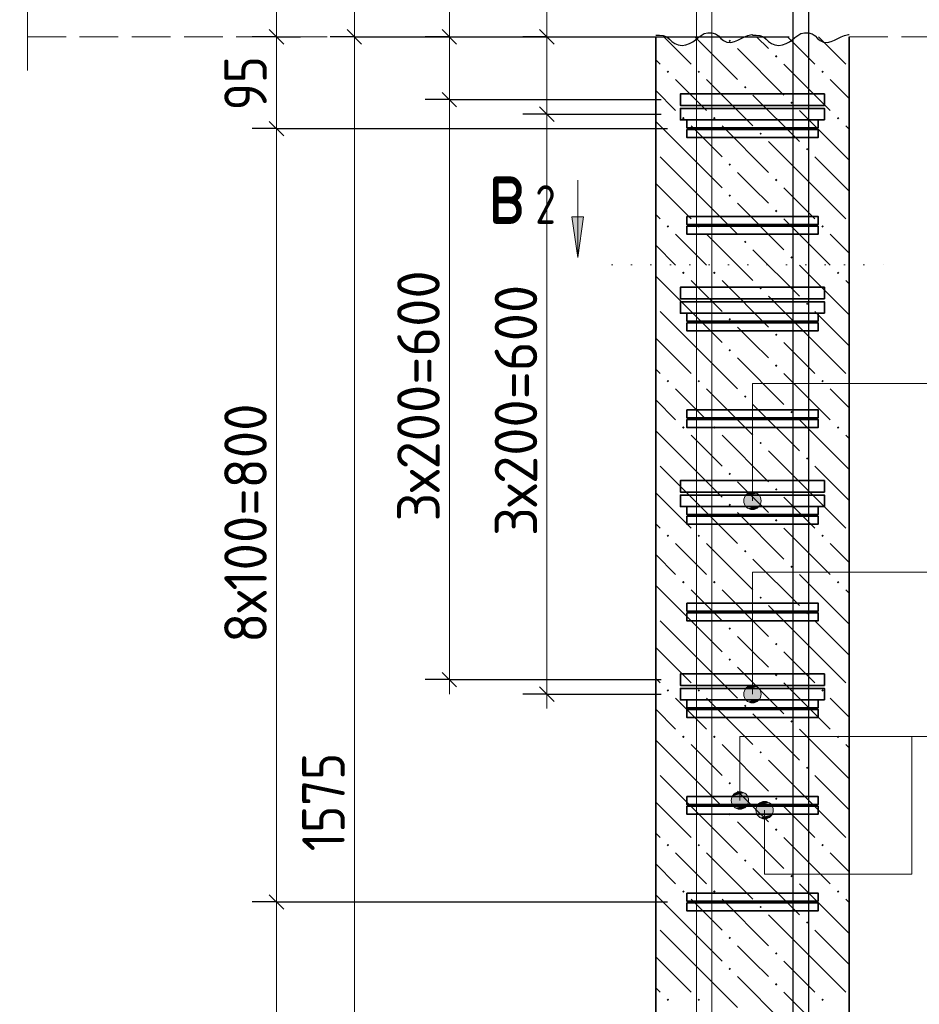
# Model space of a CAD drawing. Header units: millimetres. Extents: x 0 to 42000, y 0 to 29700.
# Tile 6 of 30: x 5201 to 9854, y 19028 to 24120. Entities that reach past the tile are written whole.
import ezdxf

# ---------------------------------------------------------------- set-up
doc = ezdxf.new("R2010")
doc.units = ezdxf.units.MM
doc.linetypes.add('______2', pattern=[270, 200, -70])
doc.linetypes.add('______9', pattern=[100, 0, -100])
for name, color, linetype, lineweight in [('S1 ДОП Продольная арматура', 52, 'Continuous', 25), ('S1 Продольная арматура', 52, 'Continuous', 25), ('S2 ДОП Продольная арматура', 52, 'Continuous', 25), ('Standard', 7, 'Continuous', 25), ('ЖБ Перекрытие верхний уровень', 7, 'Continuous', 18), ('Позиционная метка линия выноска', 7, 'Continuous', 13), ('Примечания', 7, 'Continuous', 13), ('Узлы символ', 7, 'Continuous', 25), ('Хомут', 52, 'Continuous', 25)]:
    doc.layers.add(name, color=color, linetype=linetype, lineweight=lineweight)
doc.layers.add('ЖБ Пилон', color=7, linetype='______2', lineweight=13, true_color=0xa0a0a0)
doc.styles.add('ISOCPEUR', font='txt')

msp = doc.modelspace()

# ---------------------------------------------------------------- hatches: boundary and pattern name
at = {"layer": 'ЖБ Пилон', "linetype": 'Continuous', "lineweight": 18, "transparency": 33554687}
for points in [[(8867.5, 24010.8), (8874, 24017.3), (8880.5, 24010.8), (8874, 24004.3)], [(9107.5, 23930.8), (9114, 23937.3), (9120.5, 23930.8), (9114, 23924.3)], [(8547.5, 23850.8), (8554, 23857.3), (8560.5, 23850.8), (8554, 23844.3)], [(8707.5, 23850.8), (8714, 23857.3), (8720.5, 23850.8), (8714, 23844.3)], [(9347.5, 23850.8), (9354, 23857.3), (9360.5, 23850.8), (9354, 23844.3)], [(8947.5, 23770.8), (8954, 23777.3), (8960.5, 23770.8), (8954, 23764.3)], [(9187.5, 23690.8), (9194, 23697.3), (9200.5, 23690.8), (9194, 23684.3)], [(8627.5, 23610.8), (8634, 23617.3), (8640.5, 23610.8), (8634, 23604.3)], [(8787.5, 23610.8), (8794, 23617.3), (8800.5, 23610.8), (8794, 23604.3)], [(9427.5, 23610.8), (9434, 23617.3), (9440.5, 23610.8), (9434, 23604.3)], [(9027.5, 23530.8), (9034, 23537.3), (9040.5, 23530.8), (9034, 23524.3)], [(9267.5, 23450.8), (9274, 23457.3), (9280.5, 23450.8), (9274, 23444.3)], [(8867.5, 23370.8), (8874, 23377.3), (8880.5, 23370.8), (8874, 23364.3)], [(9107.5, 23290.8), (9114, 23297.3), (9120.5, 23290.8), (9114, 23284.3)], [(8867.5, 23210.8), (8874, 23217.3), (8880.5, 23210.8), (8874, 23204.3)], [(9107.5, 23130.8), (9114, 23137.3), (9120.5, 23130.8), (9114, 23124.3)], [(8547.5, 23050.8), (8554, 23057.3), (8560.5, 23050.8), (8554, 23044.3)], [(8707.5, 23050.8), (8714, 23057.3), (8720.5, 23050.8), (8714, 23044.3)], [(9347.5, 23050.8), (9354, 23057.3), (9360.5, 23050.8), (9354, 23044.3)], [(8947.5, 22970.8), (8954, 22977.3), (8960.5, 22970.8), (8954, 22964.3)], [(9187.5, 22890.8), (9194, 22897.3), (9200.5, 22890.8), (9194, 22884.3)], [(8627.5, 22810.8), (8634, 22817.3), (8640.5, 22810.8), (8634, 22804.3)], [(8787.5, 22810.8), (8794, 22817.3), (8800.5, 22810.8), (8794, 22804.3)], [(9427.5, 22810.8), (9434, 22817.3), (9440.5, 22810.8), (9434, 22804.3)], [(9027.5, 22730.8), (9034, 22737.3), (9040.5, 22730.8), (9034, 22724.3)], [(9267.5, 22650.8), (9274, 22657.3), (9280.5, 22650.8), (9274, 22644.3)], [(8867.5, 22570.8), (8874, 22577.3), (8880.5, 22570.8), (8874, 22564.3)], [(9107.5, 22490.8), (9114, 22497.3), (9120.5, 22490.8), (9114, 22484.3)], [(8867.5, 22410.8), (8874, 22417.3), (8880.5, 22410.8), (8874, 22404.3)], [(9107.5, 22330.8), (9114, 22337.3), (9120.5, 22330.8), (9114, 22324.3)], [(8547.5, 22250.8), (8554, 22257.3), (8560.5, 22250.8), (8554, 22244.3)], [(8707.5, 22250.8), (8714, 22257.3), (8720.5, 22250.8), (8714, 22244.3)], [(9347.5, 22250.8), (9354, 22257.3), (9360.5, 22250.8), (9354, 22244.3)], [(8947.5, 22170.8), (8954, 22177.3), (8960.5, 22170.8), (8954, 22164.3)], [(9187.5, 22090.8), (9194, 22097.3), (9200.5, 22090.8), (9194, 22084.3)], [(8627.5, 22010.8), (8634, 22017.3), (8640.5, 22010.8), (8634, 22004.3)], [(8787.5, 22010.8), (8794, 22017.3), (8800.5, 22010.8), (8794, 22004.3)], [(9427.5, 22010.8), (9434, 22017.3), (9440.5, 22010.8), (9434, 22004.3)], [(9027.5, 21930.8), (9034, 21937.3), (9040.5, 21930.8), (9034, 21924.3)], [(9267.5, 21850.8), (9274, 21857.3), (9280.5, 21850.8), (9274, 21844.3)], [(8867.5, 21770.8), (8874, 21777.3), (8880.5, 21770.8), (8874, 21764.3)], [(9107.5, 21690.8), (9114, 21697.3), (9120.5, 21690.8), (9114, 21684.3)], [(8867.5, 21610.8), (8874, 21617.3), (8880.5, 21610.8), (8874, 21604.3)], [(9107.5, 21530.8), (9114, 21537.3), (9120.5, 21530.8), (9114, 21524.3)], [(8547.5, 21450.8), (8554, 21457.3), (8560.5, 21450.8), (8554, 21444.3)], [(8707.5, 21450.8), (8714, 21457.3), (8720.5, 21450.8), (8714, 21444.3)], [(9347.5, 21450.8), (9354, 21457.3), (9360.5, 21450.8), (9354, 21444.3)], [(8947.5, 21370.8), (8954, 21377.3), (8960.5, 21370.8), (8954, 21364.3)], [(9187.5, 21290.8), (9194, 21297.3), (9200.5, 21290.8), (9194, 21284.3)], [(8627.5, 21210.8), (8634, 21217.3), (8640.5, 21210.8), (8634, 21204.3)], [(8787.5, 21210.8), (8794, 21217.3), (8800.5, 21210.8), (8794, 21204.3)], [(9427.5, 21210.8), (9434, 21217.3), (9440.5, 21210.8), (9434, 21204.3)], [(9027.5, 21130.8), (9034, 21137.3), (9040.5, 21130.8), (9034, 21124.3)], [(9267.5, 21050.8), (9274, 21057.3), (9280.5, 21050.8), (9274, 21044.3)], [(8867.5, 20970.8), (8874, 20977.3), (8880.5, 20970.8), (8874, 20964.3)], [(9107.5, 20890.8), (9114, 20897.3), (9120.5, 20890.8), (9114, 20884.3)], [(8867.5, 20810.8), (8874, 20817.3), (8880.5, 20810.8), (8874, 20804.3)], [(9107.5, 20730.8), (9114, 20737.3), (9120.5, 20730.8), (9114, 20724.3)], [(8547.5, 20650.8), (8554, 20657.3), (8560.5, 20650.8), (8554, 20644.3)], [(8707.5, 20650.8), (8714, 20657.3), (8720.5, 20650.8), (8714, 20644.3)], [(9347.5, 20650.8), (9354, 20657.3), (9360.5, 20650.8), (9354, 20644.3)], [(8947.5, 20570.8), (8954, 20577.3), (8960.5, 20570.8), (8954, 20564.3)], [(9187.5, 20490.8), (9194, 20497.3), (9200.5, 20490.8), (9194, 20484.3)], [(8627.5, 20410.8), (8634, 20417.3), (8640.5, 20410.8), (8634, 20404.3)], [(8787.5, 20410.8), (8794, 20417.3), (8800.5, 20410.8), (8794, 20404.3)], [(9427.5, 20410.8), (9434, 20417.3), (9440.5, 20410.8), (9434, 20404.3)], [(9027.5, 20330.8), (9034, 20337.3), (9040.5, 20330.8), (9034, 20324.3)], [(9267.5, 20250.8), (9274, 20257.3), (9280.5, 20250.8), (9274, 20244.3)], [(8867.5, 20170.8), (8874, 20177.3), (8880.5, 20170.8), (8874, 20164.3)], [(9107.5, 20090.8), (9114, 20097.3), (9120.5, 20090.8), (9114, 20084.3)], [(8867.5, 20010.8), (8874, 20017.3), (8880.5, 20010.8), (8874, 20004.3)], [(9107.5, 19930.8), (9114, 19937.3), (9120.5, 19930.8), (9114, 19924.3)], [(8547.5, 19850.8), (8554, 19857.3), (8560.5, 19850.8), (8554, 19844.3)], [(8707.5, 19850.8), (8714, 19857.3), (8720.5, 19850.8), (8714, 19844.3)], [(9347.5, 19850.8), (9354, 19857.3), (9360.5, 19850.8), (9354, 19844.3)], [(8947.5, 19770.8), (8954, 19777.3), (8960.5, 19770.8), (8954, 19764.3)], [(9187.5, 19690.8), (9194, 19697.3), (9200.5, 19690.8), (9194, 19684.3)], [(8627.5, 19610.8), (8634, 19617.3), (8640.5, 19610.8), (8634, 19604.3)], [(8787.5, 19610.8), (8794, 19617.3), (8800.5, 19610.8), (8794, 19604.3)], [(9427.5, 19610.8), (9434, 19617.3), (9440.5, 19610.8), (9434, 19604.3)], [(9027.5, 19530.8), (9034, 19537.3), (9040.5, 19530.8), (9034, 19524.3)], [(9267.5, 19450.8), (9274, 19457.3), (9280.5, 19450.8), (9274, 19444.3)], [(8867.5, 19370.8), (8874, 19377.3), (8880.5, 19370.8), (8874, 19364.3)], [(9107.5, 19290.8), (9114, 19297.3), (9120.5, 19290.8), (9114, 19284.3)], [(8867.5, 19210.8), (8874, 19217.3), (8880.5, 19210.8), (8874, 19204.3)], [(9107.5, 19130.8), (9114, 19137.3), (9120.5, 19130.8), (9114, 19124.3)], [(8547.5, 19050.8), (8554, 19057.3), (8560.5, 19050.8), (8554, 19044.3)], [(8707.5, 19050.8), (8714, 19057.3), (8720.5, 19050.8), (8714, 19044.3)], [(9347.5, 19050.8), (9354, 19057.3), (9360.5, 19050.8), (9354, 19044.3)]]:
    msp.add_hatch(color=7, dxfattribs=at).paths.add_polyline_path(points, flags=16)
at = {"layer": 'Позиционная метка линия выноска', "linetype": 'Continuous', "lineweight": 13, "transparency": 33554687}
for points in [[(9030, 21654.3), (8952.6, 21654.3), (8946.3, 21631.8)], [(9030, 21654.3), (8946.3, 21631.8), (9036.3, 21631.8)], [(9013.8, 21670.5), (8968.8, 21670.5), (8952.6, 21654.3)], [(9013.8, 21670.5), (8952.6, 21654.3), (9030, 21654.3)], [(8968.8, 21670.5), (9013.8, 21670.5), (8991.3, 21676.8)], [(9036.3, 21631.8), (8946.3, 21631.8), (8952.6, 21609.3)], [(9036.3, 21631.8), (8952.6, 21609.3), (9030, 21609.3)], [(9030, 21609.3), (8952.6, 21609.3), (8968.8, 21593.1)], [(9030, 21609.3), (8968.8, 21593.1), (9013.8, 21593.1)], [(9013.8, 21593.1), (8968.8, 21593.1), (8991.3, 21586.8)], [(8968.8, 20670.5), (9013.8, 20670.5), (8991.3, 20676.8)], [(9030, 20654.3), (8952.6, 20654.3), (8946.3, 20631.8)], [(9030, 20654.3), (8946.3, 20631.8), (9036.3, 20631.8)], [(9036.3, 20631.8), (8946.3, 20631.8), (8952.6, 20609.3)], [(9013.8, 20670.5), (8968.8, 20670.5), (8952.6, 20654.3)], [(9013.8, 20670.5), (8952.6, 20654.3), (9030, 20654.3)], [(9036.3, 20631.8), (8952.6, 20609.3), (9030, 20609.3)], [(9030, 20609.3), (8952.6, 20609.3), (8968.8, 20593.1)], [(9030, 20609.3), (8968.8, 20593.1), (9013.8, 20593.1)], [(9013.8, 20593.1), (8968.8, 20593.1), (8991.3, 20586.8)], [(8948.8, 20120.5), (8903.8, 20120.5), (8887.6, 20104.3)], [(8948.8, 20120.5), (8887.6, 20104.3), (8965, 20104.3)], [(8903.8, 20120.5), (8948.8, 20120.5), (8926.3, 20126.8)], [(8965, 20104.3), (8887.6, 20104.3), (8881.3, 20081.8)], [(8965, 20104.3), (8881.3, 20081.8), (8971.3, 20081.8)], [(8971.3, 20081.8), (8881.3, 20081.8), (8887.6, 20059.3)], [(8971.3, 20081.8), (8887.6, 20059.3), (8965, 20059.3)], [(9015.4, 20054.3), (9092.7, 20054.3), (9076.5, 20070.5)], [(9015.4, 20054.3), (9076.5, 20070.5), (9031.5, 20070.5)], [(9031.5, 20070.5), (9076.5, 20070.5), (9054, 20076.8)], [(8965, 20059.3), (8887.6, 20059.3), (8903.8, 20043.1)], [(8965, 20059.3), (8903.8, 20043.1), (8948.8, 20043.1)], [(8948.8, 20043.1), (8903.8, 20043.1), (8926.3, 20036.8)], [(9009.1, 20031.8), (9099, 20031.8), (9092.7, 20054.3)], [(9009.1, 20031.8), (9092.7, 20054.3), (9015.4, 20054.3)], [(9015.4, 20009.3), (9099, 20031.8), (9009.1, 20031.8)], [(9015.4, 20009.3), (9092.7, 20009.3), (9099, 20031.8)], [(9031.5, 19993.1), (9092.7, 20009.3), (9015.4, 20009.3)], [(9031.5, 19993.1), (9076.5, 19993.1), (9092.7, 20009.3)], [(9076.5, 19993.1), (9031.5, 19993.1), (9054, 19986.8)]]:
    msp.add_hatch(color=7, dxfattribs=at).paths.add_polyline_path(points)
at = {"layer": 'Узлы символ', "linetype": 'Continuous', "lineweight": 13, "transparency": 33554687}
msp.add_hatch(color=7, dxfattribs=at).paths.add_polyline_path([(8117.9, 23101), (8087.9, 22891), (8057.9, 23101)], flags=16)

# ---------------------------------------------------------------- linework, layer by layer
at = {"layer": 'S1 ДОП Продольная арматура', "color": 28, "linetype": 'Continuous', "lineweight": 25, "true_color": 0x50140a, "transparency": 33554687}
msp.add_lwpolyline([(9201.3, 16156.8), (9201.3, 24456.8), (9196.1, 24494.4), (9183.5, 24532.5), (9164, 24567.4), (9140.3, 24595.7), (9111.9, 24619.5), (9077, 24639), (9038.9, 24651.5), (9001.3, 24656.8), (5701.3, 24656.8), (5701.3, 24736.8), (9006.9, 24736.8), (9057.1, 24729.8), (9109.4, 24712.6), (9157.5, 24685.6), (9197.1, 24652.5), (9230.2, 24612.9), (9257.1, 24564.8), (9274.3, 24512.6), (9281.3, 24462.4), (9281.3, 16156.8), (9201.3, 16156.8)], dxfattribs=at)
msp.add_lwpolyline([(9201.3, 16156.8), (9201.3, 24456.8), (9196.1, 24494.4), (9183.5, 24532.5), (9164, 24567.4), (9140.3, 24595.7), (9111.9, 24619.5), (9077, 24639), (9038.9, 24651.5), (9001.3, 24656.8), (5701.3, 24656.8), (5701.3, 24736.8), (9006.9, 24736.8), (9057.1, 24729.8), (9109.4, 24712.6), (9157.5, 24685.6), (9197.1, 24652.5), (9230.2, 24612.9), (9257.1, 24564.8), (9274.3, 24512.6), (9281.3, 24462.4), (9281.3, 16156.8), (9201.3, 16156.8)], dxfattribs=at)
msp.add_lwpolyline([(9201.3, 16156.8), (9201.3, 24456.8), (9196.1, 24494.4), (9183.5, 24532.5), (9164, 24567.4), (9140.3, 24595.7), (9111.9, 24619.5), (9077, 24639), (9038.9, 24651.5), (9001.3, 24656.8), (5701.3, 24656.8), (5701.3, 24736.8), (9006.9, 24736.8), (9057.1, 24729.8), (9109.4, 24712.6), (9157.5, 24685.6), (9197.1, 24652.5), (9230.2, 24612.9), (9257.1, 24564.8), (9274.3, 24512.6), (9281.3, 24462.4), (9281.3, 16156.8), (9201.3, 16156.8)], dxfattribs=at)
msp.add_lwpolyline([(9201.3, 16156.8), (9201.3, 24456.8), (9196.1, 24494.4), (9183.5, 24532.5), (9164, 24567.4), (9140.3, 24595.7), (9111.9, 24619.5), (9077, 24639), (9038.9, 24651.5), (9001.3, 24656.8), (5701.3, 24656.8), (5701.3, 24736.8), (9006.9, 24736.8), (9057.1, 24729.8), (9109.4, 24712.6), (9157.5, 24685.6), (9197.1, 24652.5), (9230.2, 24612.9), (9257.1, 24564.8), (9274.3, 24512.6), (9281.3, 24462.4), (9281.3, 16156.8), (9201.3, 16156.8)], dxfattribs=at)
msp.add_lwpolyline([(9201.3, 16156.8), (9201.3, 24456.8), (9196.1, 24494.4), (9183.5, 24532.5), (9164, 24567.4), (9140.3, 24595.7), (9111.9, 24619.5), (9077, 24639), (9038.9, 24651.5), (9001.3, 24656.8), (5701.3, 24656.8), (5701.3, 24736.8), (9006.9, 24736.8), (9057.1, 24729.8), (9109.4, 24712.6), (9157.5, 24685.6), (9197.1, 24652.5), (9230.2, 24612.9), (9257.1, 24564.8), (9274.3, 24512.6), (9281.3, 24462.4), (9281.3, 16156.8), (9201.3, 16156.8)], dxfattribs=at)
msp.add_lwpolyline([(9201.3, 16156.8), (9201.3, 24456.8), (9196.1, 24494.4), (9183.5, 24532.5), (9164, 24567.4), (9140.3, 24595.7), (9111.9, 24619.5), (9077, 24639), (9038.9, 24651.5), (9001.3, 24656.8), (5701.3, 24656.8), (5701.3, 24736.8), (9006.9, 24736.8), (9057.1, 24729.8), (9109.4, 24712.6), (9157.5, 24685.6), (9197.1, 24652.5), (9230.2, 24612.9), (9257.1, 24564.8), (9274.3, 24512.6), (9281.3, 24462.4), (9281.3, 16156.8), (9201.3, 16156.8)], dxfattribs=at)
msp.add_lwpolyline([(9201.3, 16156.8), (9201.3, 24456.8), (9196.1, 24494.4), (9183.5, 24532.5), (9164, 24567.4), (9140.3, 24595.7), (9111.9, 24619.5), (9077, 24639), (9038.9, 24651.5), (9001.3, 24656.8), (5701.3, 24656.8), (5701.3, 24736.8), (9006.9, 24736.8), (9057.1, 24729.8), (9109.4, 24712.6), (9157.5, 24685.6), (9197.1, 24652.5), (9230.2, 24612.9), (9257.1, 24564.8), (9274.3, 24512.6), (9281.3, 24462.4), (9281.3, 16156.8), (9201.3, 16156.8)], dxfattribs=at)
msp.add_lwpolyline([(9201.3, 16156.8), (9201.3, 24456.8), (9196.1, 24494.4), (9183.5, 24532.5), (9164, 24567.4), (9140.3, 24595.7), (9111.9, 24619.5), (9077, 24639), (9038.9, 24651.5), (9001.3, 24656.8), (5701.3, 24656.8), (5701.3, 24736.8), (9006.9, 24736.8), (9057.1, 24729.8), (9109.4, 24712.6), (9157.5, 24685.6), (9197.1, 24652.5), (9230.2, 24612.9), (9257.1, 24564.8), (9274.3, 24512.6), (9281.3, 24462.4), (9281.3, 16156.8), (9201.3, 16156.8)], dxfattribs=at)
msp.add_lwpolyline([(9201.3, 16156.8), (9201.3, 24456.8), (9196.1, 24494.4), (9183.5, 24532.5), (9164, 24567.4), (9140.3, 24595.7), (9111.9, 24619.5), (9077, 24639), (9038.9, 24651.5), (9001.3, 24656.8), (5701.3, 24656.8), (5701.3, 24736.8), (9006.9, 24736.8), (9057.1, 24729.8), (9109.4, 24712.6), (9157.5, 24685.6), (9197.1, 24652.5), (9230.2, 24612.9), (9257.1, 24564.8), (9274.3, 24512.6), (9281.3, 24462.4), (9281.3, 16156.8), (9201.3, 16156.8)], dxfattribs=at)
msp.add_lwpolyline([(9201.3, 16156.8), (9201.3, 24456.8), (9196.1, 24494.4), (9183.5, 24532.5), (9164, 24567.4), (9140.3, 24595.7), (9111.9, 24619.5), (9077, 24639), (9038.9, 24651.5), (9001.3, 24656.8), (5701.3, 24656.8), (5701.3, 24736.8), (9006.9, 24736.8), (9057.1, 24729.8), (9109.4, 24712.6), (9157.5, 24685.6), (9197.1, 24652.5), (9230.2, 24612.9), (9257.1, 24564.8), (9274.3, 24512.6), (9281.3, 24462.4), (9281.3, 16156.8), (9201.3, 16156.8)], dxfattribs=at)
msp.add_lwpolyline([(9201.3, 16156.8), (9201.3, 24456.8), (9196.1, 24494.4), (9183.5, 24532.5), (9164, 24567.4), (9140.3, 24595.7), (9111.9, 24619.5), (9077, 24639), (9038.9, 24651.5), (9001.3, 24656.8), (5701.3, 24656.8), (5701.3, 24736.8), (9006.9, 24736.8), (9057.1, 24729.8), (9109.4, 24712.6), (9157.5, 24685.6), (9197.1, 24652.5), (9230.2, 24612.9), (9257.1, 24564.8), (9274.3, 24512.6), (9281.3, 24462.4), (9281.3, 16156.8), (9201.3, 16156.8)], dxfattribs=at)
msp.add_lwpolyline([(9201.3, 16156.8), (9201.3, 24456.8), (9196.1, 24494.4), (9183.5, 24532.5), (9164, 24567.4), (9140.3, 24595.7), (9111.9, 24619.5), (9077, 24639), (9038.9, 24651.5), (9001.3, 24656.8), (5701.3, 24656.8), (5701.3, 24736.8), (9006.9, 24736.8), (9057.1, 24729.8), (9109.4, 24712.6), (9157.5, 24685.6), (9197.1, 24652.5), (9230.2, 24612.9), (9257.1, 24564.8), (9274.3, 24512.6), (9281.3, 24462.4), (9281.3, 16156.8), (9201.3, 16156.8)], dxfattribs=at)
at = {"layer": 'S1 Продольная арматура', "color": 7, "linetype": 'Continuous', "lineweight": 18, "transparency": 33554687}
for points in [[(9201.3, 6131.8), (9201.3, 24456.8), (9196.1, 24494.4), (9183.5, 24532.5), (9164, 24567.4), (9140.3, 24595.7), (9111.9, 24619.5), (9077, 24639), (9038.9, 24651.5), (9001.3, 24656.8), (5701.3, 24656.8), (5701.3, 24736.8), (9006.9, 24736.8), (9057.1, 24729.8), (9109.4, 24712.6), (9157.5, 24685.6), (9197.1, 24652.5), (9230.2, 24612.9), (9257.1, 24564.8), (9274.3, 24512.6), (9281.3, 24462.4), (9281.3, 6131.8), (9201.3, 6131.8)], [(9201.3, 6131.8), (9201.3, 24456.8), (9196.1, 24494.4), (9183.5, 24532.5), (9164, 24567.4), (9140.3, 24595.7), (9111.9, 24619.5), (9077, 24639), (9038.9, 24651.5), (9001.3, 24656.8), (5701.3, 24656.8), (5701.3, 24736.8), (9006.9, 24736.8), (9057.1, 24729.8), (9109.4, 24712.6), (9157.5, 24685.6), (9197.1, 24652.5), (9230.2, 24612.9), (9257.1, 24564.8), (9274.3, 24512.6), (9281.3, 24462.4), (9281.3, 6131.8), (9201.3, 6131.8)], [(9201.3, 6131.8), (9201.3, 24456.8), (9196.1, 24494.4), (9183.5, 24532.5), (9164, 24567.4), (9140.3, 24595.7), (9111.9, 24619.5), (9077, 24639), (9038.9, 24651.5), (9001.3, 24656.8), (5701.3, 24656.8), (5701.3, 24736.8), (9006.9, 24736.8), (9057.1, 24729.8), (9109.4, 24712.6), (9157.5, 24685.6), (9197.1, 24652.5), (9230.2, 24612.9), (9257.1, 24564.8), (9274.3, 24512.6), (9281.3, 24462.4), (9281.3, 6131.8), (9201.3, 6131.8)], [(9201.3, 6131.8), (9201.3, 24456.8), (9196.1, 24494.4), (9183.5, 24532.5), (9164, 24567.4), (9140.3, 24595.7), (9111.9, 24619.5), (9077, 24639), (9038.9, 24651.5), (9001.3, 24656.8), (5701.3, 24656.8), (5701.3, 24736.8), (9006.9, 24736.8), (9057.1, 24729.8), (9109.4, 24712.6), (9157.5, 24685.6), (9197.1, 24652.5), (9230.2, 24612.9), (9257.1, 24564.8), (9274.3, 24512.6), (9281.3, 24462.4), (9281.3, 6131.8), (9201.3, 6131.8)], [(9201.3, 6131.8), (9201.3, 24456.8), (9196.1, 24494.4), (9183.5, 24532.5), (9164, 24567.4), (9140.3, 24595.7), (9111.9, 24619.5), (9077, 24639), (9038.9, 24651.5), (9001.3, 24656.8), (5701.3, 24656.8), (5701.3, 24736.8), (9006.9, 24736.8), (9057.1, 24729.8), (9109.4, 24712.6), (9157.5, 24685.6), (9197.1, 24652.5), (9230.2, 24612.9), (9257.1, 24564.8), (9274.3, 24512.6), (9281.3, 24462.4), (9281.3, 6131.8), (9201.3, 6131.8)], [(9201.3, 6131.8), (9201.3, 24456.8), (9196.1, 24494.4), (9183.5, 24532.5), (9164, 24567.4), (9140.3, 24595.7), (9111.9, 24619.5), (9077, 24639), (9038.9, 24651.5), (9001.3, 24656.8), (5701.3, 24656.8), (5701.3, 24736.8), (9006.9, 24736.8), (9057.1, 24729.8), (9109.4, 24712.6), (9157.5, 24685.6), (9197.1, 24652.5), (9230.2, 24612.9), (9257.1, 24564.8), (9274.3, 24512.6), (9281.3, 24462.4), (9281.3, 6131.8), (9201.3, 6131.8)], [(9201.3, 6131.8), (9201.3, 24456.8), (9196.1, 24494.4), (9183.5, 24532.5), (9164, 24567.4), (9140.3, 24595.7), (9111.9, 24619.5), (9077, 24639), (9038.9, 24651.5), (9001.3, 24656.8), (5701.3, 24656.8), (5701.3, 24736.8), (9006.9, 24736.8), (9057.1, 24729.8), (9109.4, 24712.6), (9157.5, 24685.6), (9197.1, 24652.5), (9230.2, 24612.9), (9257.1, 24564.8), (9274.3, 24512.6), (9281.3, 24462.4), (9281.3, 6131.8), (9201.3, 6131.8)], [(9201.3, 6131.8), (9201.3, 24456.8), (9196.1, 24494.4), (9183.5, 24532.5), (9164, 24567.4), (9140.3, 24595.7), (9111.9, 24619.5), (9077, 24639), (9038.9, 24651.5), (9001.3, 24656.8), (5701.3, 24656.8), (5701.3, 24736.8), (9006.9, 24736.8), (9057.1, 24729.8), (9109.4, 24712.6), (9157.5, 24685.6), (9197.1, 24652.5), (9230.2, 24612.9), (9257.1, 24564.8), (9274.3, 24512.6), (9281.3, 24462.4), (9281.3, 6131.8), (9201.3, 6131.8)], [(8701.3, 6131.8), (8701.3, 24356.8), (8696.1, 24394.4), (8683.5, 24432.5), (8664, 24467.4), (8640.3, 24495.7), (8611.9, 24519.5), (8577, 24539), (8538.9, 24551.5), (8501.3, 24556.8), (5201.3, 24556.8), (5201.3, 24636.8), (8506.9, 24636.8), (8557.1, 24629.8), (8609.4, 24612.6), (8657.5, 24585.6), (8697.1, 24552.5), (8730.2, 24512.9), (8757.1, 24464.8), (8774.3, 24412.6), (8781.3, 24362.4), (8781.3, 6131.8), (8701.3, 6131.8)], [(8701.3, 6131.8), (8701.3, 24356.8), (8696.1, 24394.4), (8683.5, 24432.5), (8664, 24467.4), (8640.3, 24495.7), (8611.9, 24519.5), (8577, 24539), (8538.9, 24551.5), (8501.3, 24556.8), (5201.3, 24556.8), (5201.3, 24636.8), (8506.9, 24636.8), (8557.1, 24629.8), (8609.4, 24612.6), (8657.5, 24585.6), (8697.1, 24552.5), (8730.2, 24512.9), (8757.1, 24464.8), (8774.3, 24412.6), (8781.3, 24362.4), (8781.3, 6131.8), (8701.3, 6131.8)], [(8701.3, 6131.8), (8701.3, 24356.8), (8696.1, 24394.4), (8683.5, 24432.5), (8664, 24467.4), (8640.3, 24495.7), (8611.9, 24519.5), (8577, 24539), (8538.9, 24551.5), (8501.3, 24556.8), (5201.3, 24556.8), (5201.3, 24636.8), (8506.9, 24636.8), (8557.1, 24629.8), (8609.4, 24612.6), (8657.5, 24585.6), (8697.1, 24552.5), (8730.2, 24512.9), (8757.1, 24464.8), (8774.3, 24412.6), (8781.3, 24362.4), (8781.3, 6131.8), (8701.3, 6131.8)], [(8701.3, 6131.8), (8701.3, 24356.8), (8696.1, 24394.4), (8683.5, 24432.5), (8664, 24467.4), (8640.3, 24495.7), (8611.9, 24519.5), (8577, 24539), (8538.9, 24551.5), (8501.3, 24556.8), (5201.3, 24556.8), (5201.3, 24636.8), (8506.9, 24636.8), (8557.1, 24629.8), (8609.4, 24612.6), (8657.5, 24585.6), (8697.1, 24552.5), (8730.2, 24512.9), (8757.1, 24464.8), (8774.3, 24412.6), (8781.3, 24362.4), (8781.3, 6131.8), (8701.3, 6131.8)], [(8701.3, 6131.8), (8701.3, 24356.8), (8696.1, 24394.4), (8683.5, 24432.5), (8664, 24467.4), (8640.3, 24495.7), (8611.9, 24519.5), (8577, 24539), (8538.9, 24551.5), (8501.3, 24556.8), (5201.3, 24556.8), (5201.3, 24636.8), (8506.9, 24636.8), (8557.1, 24629.8), (8609.4, 24612.6), (8657.5, 24585.6), (8697.1, 24552.5), (8730.2, 24512.9), (8757.1, 24464.8), (8774.3, 24412.6), (8781.3, 24362.4), (8781.3, 6131.8), (8701.3, 6131.8)], [(8701.3, 6131.8), (8701.3, 24356.8), (8696.1, 24394.4), (8683.5, 24432.5), (8664, 24467.4), (8640.3, 24495.7), (8611.9, 24519.5), (8577, 24539), (8538.9, 24551.5), (8501.3, 24556.8), (5201.3, 24556.8), (5201.3, 24636.8), (8506.9, 24636.8), (8557.1, 24629.8), (8609.4, 24612.6), (8657.5, 24585.6), (8697.1, 24552.5), (8730.2, 24512.9), (8757.1, 24464.8), (8774.3, 24412.6), (8781.3, 24362.4), (8781.3, 6131.8), (8701.3, 6131.8)], [(8701.3, 6131.8), (8701.3, 24356.8), (8696.1, 24394.4), (8683.5, 24432.5), (8664, 24467.4), (8640.3, 24495.7), (8611.9, 24519.5), (8577, 24539), (8538.9, 24551.5), (8501.3, 24556.8), (5201.3, 24556.8), (5201.3, 24636.8), (8506.9, 24636.8), (8557.1, 24629.8), (8609.4, 24612.6), (8657.5, 24585.6), (8697.1, 24552.5), (8730.2, 24512.9), (8757.1, 24464.8), (8774.3, 24412.6), (8781.3, 24362.4), (8781.3, 6131.8), (8701.3, 6131.8)], [(8701.3, 6131.8), (8701.3, 24356.8), (8696.1, 24394.4), (8683.5, 24432.5), (8664, 24467.4), (8640.3, 24495.7), (8611.9, 24519.5), (8577, 24539), (8538.9, 24551.5), (8501.3, 24556.8), (5201.3, 24556.8), (5201.3, 24636.8), (8506.9, 24636.8), (8557.1, 24629.8), (8609.4, 24612.6), (8657.5, 24585.6), (8697.1, 24552.5), (8730.2, 24512.9), (8757.1, 24464.8), (8774.3, 24412.6), (8781.3, 24362.4), (8781.3, 6131.8), (8701.3, 6131.8)]]:
    msp.add_lwpolyline(points, dxfattribs=at)
at = {"layer": 'S2 ДОП Продольная арматура', "color": 7, "linetype": 'Continuous', "lineweight": 35, "transparency": 33554687}
for points in [[(9363.8, 23676.8), (8618.8, 23676.8), (8618.8, 23736.8), (9363.8, 23736.8), (9363.8, 23676.8)], [(9363.8, 23676.8), (8618.8, 23676.8), (8618.8, 23736.8), (9363.8, 23736.8), (9363.8, 23676.8)], [(9363.8, 23601.8), (8618.8, 23601.8), (8618.8, 23661.8), (9363.8, 23661.8), (9363.8, 23601.8)], [(9363.8, 23601.8), (8618.8, 23601.8), (8618.8, 23661.8), (9363.8, 23661.8), (9363.8, 23601.8)], [(9363.8, 22676.8), (8618.8, 22676.8), (8618.8, 22736.8), (9363.8, 22736.8), (9363.8, 22676.8)], [(9363.8, 22676.8), (8618.8, 22676.8), (8618.8, 22736.8), (9363.8, 22736.8), (9363.8, 22676.8)], [(9363.8, 22601.8), (8618.8, 22601.8), (8618.8, 22661.8), (9363.8, 22661.8), (9363.8, 22601.8)], [(9363.8, 22601.8), (8618.8, 22601.8), (8618.8, 22661.8), (9363.8, 22661.8), (9363.8, 22601.8)], [(9363.8, 21676.8), (8618.8, 21676.8), (8618.8, 21736.8), (9363.8, 21736.8), (9363.8, 21676.8)], [(9363.8, 21676.8), (8618.8, 21676.8), (8618.8, 21736.8), (9363.8, 21736.8), (9363.8, 21676.8)], [(9363.8, 21601.8), (8618.8, 21601.8), (8618.8, 21661.8), (9363.8, 21661.8), (9363.8, 21601.8)], [(9363.8, 21601.8), (8618.8, 21601.8), (8618.8, 21661.8), (9363.8, 21661.8), (9363.8, 21601.8)], [(9363.8, 20676.8), (8618.8, 20676.8), (8618.8, 20736.8), (9363.8, 20736.8), (9363.8, 20676.8)], [(9363.8, 20676.8), (8618.8, 20676.8), (8618.8, 20736.8), (9363.8, 20736.8), (9363.8, 20676.8)], [(9363.8, 20601.8), (8618.8, 20601.8), (8618.8, 20661.8), (9363.8, 20661.8), (9363.8, 20601.8)], [(9363.8, 20601.8), (8618.8, 20601.8), (8618.8, 20661.8), (9363.8, 20661.8), (9363.8, 20601.8)]]:
    msp.add_lwpolyline(points, dxfattribs=at)
at = {"layer": 'Standard', "color": 7, "linetype": 'Continuous', "lineweight": 13, "transparency": 33554687}
for p, q in [((6529.4, 24031.8), (6529.4, 24656.8)), ((6932.3, 24031.8), (6932.3, 24656.8)), ((7423.7, 24031.8), (7423.7, 24106.8)), ((7928, 24031.8), (7928, 24106.8)), ((6529.4, 23556.8), (6529.4, 24031.8)), ((7928, 24031.8), (7928, 23631.8)), ((7423.7, 23706.8), (7423.7, 20706.8)), ((7928, 23631.8), (7928, 20631.8)), ((6529.4, 19556.8), (6529.4, 23556.8)), ((7423.7, 20706.8), (7423.7, 20631.8)), ((7928, 20631.8), (7928, 20556.8)), ((6529.4, 12556.8), (6529.4, 19556.8))]:
    msp.add_line(p, q, dxfattribs=at)
at = {"layer": 'Standard', "color": 7, "linetype": 'Continuous', "lineweight": 25, "transparency": 33554687}
for p, q in [((6566.9, 23994.3), (6491.9, 24069.3)), ((6969.8, 23994.3), (6894.8, 24069.3)), ((7386.2, 24069.3), (7461.2, 23994.3)), ((7890.5, 24069.3), (7965.5, 23994.3)), ((7386.2, 23744.3), (7461.2, 23669.3)), ((7890.5, 23669.3), (7965.5, 23594.3)), ((6566.9, 23519.3), (6491.9, 23594.3)), ((7386.2, 20744.3), (7461.2, 20669.3)), ((7890.5, 20669.3), (7965.5, 20594.3)), ((6566.9, 19519.3), (6491.9, 19594.3))]:
    msp.add_line(p, q, dxfattribs=at)
at = {"layer": 'Standard', "color": 7, "linetype": 'Continuous', "lineweight": -3, "transparency": 33554687}
for p, q in [((6529.4, 24031.8), (6404.4, 24031.8)), ((6529.4, 24031.8), (6654.4, 24031.8)), ((6529.4, 24031.8), (6532.3, 24031.8)), ((6932.3, 24031.8), (6807.3, 24031.8)), ((6932.3, 24031.8), (7057.3, 24031.8)), ((6932.3, 24031.8), (9181.3, 24031.8)), ((7423.7, 24031.8), (7298.7, 24031.8)), ((7423.7, 24031.8), (7548.7, 24031.8)), ((7423.7, 24031.8), (7423.7, 24031.8)), ((7928, 24031.8), (7803, 24031.8)), ((7928, 24031.8), (8053, 24031.8)), ((7928, 24031.8), (7928, 24031.8)), ((7423.7, 23706.8), (7298.7, 23706.8)), ((7423.7, 23706.8), (7548.7, 23706.8)), ((7423.7, 23706.8), (8518.8, 23706.8)), ((7928, 23631.8), (7803, 23631.8)), ((7928, 23631.8), (8053, 23631.8)), ((7928, 23631.8), (8518.8, 23631.8)), ((6529.4, 23556.8), (6404.4, 23556.8)), ((6529.4, 23556.8), (6654.4, 23556.8)), ((6529.4, 23556.8), (8551.3, 23556.8)), ((7423.7, 20706.8), (7298.7, 20706.8)), ((7423.7, 20706.8), (7548.7, 20706.8)), ((7423.7, 20706.8), (8518.8, 20706.8)), ((7928, 20631.8), (7803, 20631.8)), ((7928, 20631.8), (8053, 20631.8)), ((7928, 20631.8), (8518.8, 20631.8)), ((6529.4, 19556.8), (6404.4, 19556.8)), ((6529.4, 19556.8), (6654.4, 19556.8)), ((6529.4, 19556.8), (8551.3, 19556.8))]:
    msp.add_line(p, q, dxfattribs=at)
at = {"layer": 'Standard', "color": 7, "linetype": 'Continuous', "lineweight": 13, "transparency": 33554687}
for points in [[(6932.3, 16156.8), (6932.3, 19732.3), (6932.3, 19732.3), (6932.3, 24031.8)], [(7423.7, 24031.8), (7423.7, 24022.2), (7423.7, 24022.2), (7423.7, 23706.8)]]:
    msp.add_lwpolyline(points, dxfattribs=at)
at = {"layer": 'ЖБ Перекрытие верхний уровень', "color": 7, "linetype": '______2', "lineweight": 18, "transparency": 33554687}
for p, q in [((5241.3, 24031.8), (8491.3, 24031.8)), ((9491.3, 24031.8), (10741.3, 24031.8))]:
    msp.add_line(p, q, dxfattribs=at)
at = {"layer": 'ЖБ Пилон', "color": 7, "linetype": 'Continuous', "lineweight": 35, "transparency": 33554687}
for p, q in [((8491.3, 24031.8), (8491.3, 6131.8)), ((9491.3, 6131.8), (9491.3, 24031.8))]:
    msp.add_line(p, q, dxfattribs=at)
at = {"layer": 'ЖБ Пилон', "color": 9, "linetype": 'Continuous', "lineweight": 18, "true_color": 0xc7c7c7, "transparency": 33554687}
for p, q in [((8533, 24031.8), (8674, 23890.8)), ((8693, 24031.8), (8914, 23810.8)), ((9074, 23970.8), (9013, 24031.8)), ((9173, 24031.8), (9314, 23890.8)), ((9333, 24031.8), (9474, 23890.8)), ((8914, 23970.8), (9154, 23730.8)), ((8491.3, 23913.5), (8514, 23890.8)), ((9154, 23890.8), (9394, 23650.8)), ((8674, 23730.8), (8594, 23810.8)), ((8754, 23810.8), (8994, 23570.8)), ((9474, 23730.8), (9394, 23810.8)), ((8491.3, 23753.5), (8594, 23650.8)), ((8754, 23650.8), (8674, 23730.8)), ((8994, 23730.8), (9234, 23490.8)), ((9491.3, 23713.5), (9474, 23730.8)), ((9474, 23410.8), (9234, 23650.8)), ((8674, 23410.8), (8491.3, 23593.5)), ((8674, 23570.8), (8834, 23410.8)), ((8834, 23570.8), (9074, 23330.8)), ((9474, 23570.8), (9491.3, 23553.5)), ((9314, 23250.8), (9074, 23490.8)), ((8514, 23410.8), (8674, 23250.8)), ((8674, 23410.8), (8834, 23250.8)), ((9314, 23410.8), (9474, 23250.8)), ((9474, 23410.8), (9491.3, 23393.5)), ((8994, 23250.8), (8914, 23330.8)), ((8514, 23250.8), (8491.3, 23273.5)), ((8514, 23250.8), (8674, 23090.8)), ((8674, 23250.8), (8914, 23010.8)), ((9074, 23170.8), (8994, 23250.8)), ((9154, 23250.8), (9314, 23090.8)), ((9314, 23250.8), (9474, 23090.8)), ((9474, 23250.8), (9491.3, 23233.5)), ((8914, 23170.8), (9154, 22930.8)), ((8491.3, 23113.5), (8514, 23090.8)), ((9154, 23090.8), (9394, 22850.8)), ((8674, 22930.8), (8594, 23010.8)), ((8754, 23010.8), (8994, 22770.8)), ((9474, 22930.8), (9394, 23010.8)), ((8491.3, 22953.5), (8594, 22850.8)), ((8754, 22850.8), (8674, 22930.8)), ((8994, 22930.8), (9234, 22690.8)), ((9491.3, 22913.5), (9474, 22930.8)), ((9474, 22610.8), (9234, 22850.8)), ((8674, 22610.8), (8491.3, 22793.5)), ((8674, 22770.8), (8834, 22610.8)), ((8834, 22770.8), (9074, 22530.8)), ((9474, 22770.8), (9491.3, 22753.5)), ((9314, 22450.8), (9074, 22690.8)), ((8514, 22610.8), (8674, 22450.8)), ((8674, 22610.8), (8834, 22450.8)), ((9314, 22610.8), (9474, 22450.8)), ((9474, 22610.8), (9491.3, 22593.5)), ((8994, 22450.8), (8914, 22530.8)), ((8514, 22450.8), (8491.3, 22473.5)), ((8514, 22450.8), (8674, 22290.8)), ((8674, 22450.8), (8914, 22210.8)), ((9074, 22370.8), (8994, 22450.8)), ((9154, 22450.8), (9314, 22290.8)), ((9314, 22450.8), (9474, 22290.8)), ((9474, 22450.8), (9491.3, 22433.5)), ((8914, 22370.8), (9154, 22130.8)), ((8491.3, 22313.5), (8514, 22290.8)), ((9154, 22290.8), (9394, 22050.8)), ((8674, 22130.8), (8594, 22210.8)), ((8754, 22210.8), (8994, 21970.8)), ((9474, 22130.8), (9394, 22210.8)), ((8491.3, 22153.5), (8594, 22050.8)), ((8754, 22050.8), (8674, 22130.8)), ((8994, 22130.8), (9234, 21890.8)), ((9491.3, 22113.5), (9474, 22130.8)), ((9474, 21810.8), (9234, 22050.8)), ((8674, 21810.8), (8491.3, 21993.5)), ((8674, 21970.8), (8834, 21810.8)), ((8834, 21970.8), (9074, 21730.8)), ((9474, 21970.8), (9491.3, 21953.5)), ((9314, 21650.8), (9074, 21890.8)), ((8514, 21810.8), (8674, 21650.8)), ((8674, 21810.8), (8834, 21650.8)), ((9314, 21810.8), (9474, 21650.8)), ((9474, 21810.8), (9491.3, 21793.5)), ((8994, 21650.8), (8914, 21730.8)), ((8514, 21650.8), (8491.3, 21673.5)), ((8514, 21650.8), (8674, 21490.8)), ((8674, 21650.8), (8914, 21410.8)), ((9074, 21570.8), (8994, 21650.8)), ((9154, 21650.8), (9314, 21490.8)), ((9314, 21650.8), (9474, 21490.8)), ((9474, 21650.8), (9491.3, 21633.5)), ((8914, 21570.8), (9154, 21330.8)), ((8491.3, 21513.5), (8514, 21490.8)), ((9154, 21490.8), (9394, 21250.8)), ((8674, 21330.8), (8594, 21410.8)), ((8754, 21410.8), (8994, 21170.8)), ((9474, 21330.8), (9394, 21410.8)), ((8491.3, 21353.5), (8594, 21250.8)), ((8754, 21250.8), (8674, 21330.8)), ((8994, 21330.8), (9234, 21090.8)), ((9491.3, 21313.5), (9474, 21330.8)), ((9474, 21010.8), (9234, 21250.8)), ((8674, 21010.8), (8491.3, 21193.5)), ((8674, 21170.8), (8834, 21010.8)), ((8834, 21170.8), (9074, 20930.8)), ((9474, 21170.8), (9491.3, 21153.5)), ((9314, 20850.8), (9074, 21090.8)), ((8514, 21010.8), (8674, 20850.8)), ((8674, 21010.8), (8834, 20850.8)), ((9314, 21010.8), (9474, 20850.8)), ((9474, 21010.8), (9491.3, 20993.5)), ((8994, 20850.8), (8914, 20930.8)), ((8514, 20850.8), (8491.3, 20873.5)), ((8514, 20850.8), (8674, 20690.8)), ((8674, 20850.8), (8914, 20610.8)), ((9074, 20770.8), (8994, 20850.8)), ((9154, 20850.8), (9314, 20690.8)), ((9314, 20850.8), (9474, 20690.8)), ((9474, 20850.8), (9491.3, 20833.5)), ((8914, 20770.8), (9154, 20530.8)), ((8491.3, 20713.5), (8514, 20690.8)), ((9154, 20690.8), (9394, 20450.8)), ((8674, 20530.8), (8594, 20610.8)), ((8754, 20610.8), (8994, 20370.8)), ((9474, 20530.8), (9394, 20610.8)), ((8491.3, 20553.5), (8594, 20450.8)), ((8754, 20450.8), (8674, 20530.8)), ((8994, 20530.8), (9234, 20290.8)), ((9491.3, 20513.5), (9474, 20530.8)), ((9474, 20210.8), (9234, 20450.8)), ((8674, 20210.8), (8491.3, 20393.5)), ((8674, 20370.8), (8834, 20210.8)), ((8834, 20370.8), (9074, 20130.8)), ((9474, 20370.8), (9491.3, 20353.5)), ((9314, 20050.8), (9074, 20290.8)), ((8514, 20210.8), (8674, 20050.8)), ((8674, 20210.8), (8834, 20050.8)), ((9314, 20210.8), (9474, 20050.8)), ((9474, 20210.8), (9491.3, 20193.5)), ((8994, 20050.8), (8914, 20130.8)), ((8514, 20050.8), (8491.3, 20073.5)), ((8514, 20050.8), (8674, 19890.8)), ((8674, 20050.8), (8914, 19810.8)), ((9074, 19970.8), (8994, 20050.8)), ((9154, 20050.8), (9314, 19890.8)), ((9314, 20050.8), (9474, 19890.8)), ((9474, 20050.8), (9491.3, 20033.5)), ((8914, 19970.8), (9154, 19730.8)), ((8491.3, 19913.5), (8514, 19890.8)), ((9154, 19890.8), (9394, 19650.8)), ((8674, 19730.8), (8594, 19810.8)), ((8754, 19810.8), (8994, 19570.8)), ((9474, 19730.8), (9394, 19810.8)), ((8491.3, 19753.5), (8594, 19650.8)), ((8754, 19650.8), (8674, 19730.8)), ((8994, 19730.8), (9234, 19490.8)), ((9491.3, 19713.5), (9474, 19730.8)), ((9474, 19410.8), (9234, 19650.8)), ((8674, 19410.8), (8491.3, 19593.5)), ((8674, 19570.8), (8834, 19410.8)), ((8834, 19570.8), (9074, 19330.8)), ((9474, 19570.8), (9491.3, 19553.5)), ((9314, 19250.8), (9074, 19490.8)), ((8514, 19410.8), (8674, 19250.8)), ((8674, 19410.8), (8834, 19250.8)), ((9314, 19410.8), (9474, 19250.8)), ((9474, 19410.8), (9491.3, 19393.5)), ((8994, 19250.8), (8914, 19330.8)), ((8514, 19250.8), (8491.3, 19273.5)), ((8514, 19250.8), (8674, 19090.8)), ((8674, 19250.8), (8914, 19010.8)), ((9074, 19170.8), (8994, 19250.8)), ((9154, 19250.8), (9314, 19090.8)), ((9314, 19250.8), (9474, 19090.8)), ((9474, 19250.8), (9491.3, 19233.5)), ((8914, 19170.8), (9154, 18930.8)), ((8491.3, 19113.5), (8514, 19090.8)), ((9154, 19090.8), (9394, 18850.8))]:
    msp.add_line(p, q, dxfattribs=at)
at = {"layer": 'Позиционная метка линия выноска', "color": 7, "linetype": 'Continuous', "lineweight": 13, "transparency": 33554687}
for p, q in [((8991.3, 21676.8), (8991.3, 21676.8)), ((8946.3, 21631.8), (8946.3, 21631.8)), ((9036.3, 21631.8), (9036.3, 21631.8)), ((8991.3, 21586.8), (8991.3, 21586.8)), ((8991.3, 20676.8), (8991.3, 20676.8)), ((8946.3, 20631.8), (8946.3, 20631.8)), ((9036.3, 20631.8), (9036.3, 20631.8)), ((8991.3, 20586.8), (8991.3, 20586.8)), ((8926.3, 20126.8), (8926.3, 20126.8)), ((8881.3, 20081.8), (8881.3, 20081.8)), ((8971.3, 20081.8), (8971.3, 20081.8)), ((9054, 20076.8), (9054, 20076.8)), ((8926.3, 20036.8), (8926.3, 20036.8)), ((9009.1, 20031.8), (9009.1, 20031.8)), ((9099, 20031.8), (9099, 20031.8)), ((9054, 19986.8), (9054, 19986.8))]:
    msp.add_line(p, q, dxfattribs=at)
for points in [[(12354.3, 22238.5), (8991.3, 22238.5), (8991.3, 21631.8)], [(12354.3, 21263.5), (8991.3, 21263.5), (8991.3, 20631.8)], [(12339.3, 20413.5), (8926.3, 20413.5), (8926.3, 20081.8)], [(9816.4, 20413.5), (9816.4, 19700), (9054, 19700), (9054, 20031.8)]]:
    msp.add_lwpolyline(points, dxfattribs=at)
for centre in [(8991.3, 21631.8), (8991.3, 20631.8), (8926.3, 20081.8), (9054, 20031.8)]:
    msp.add_circle(centre, 45, dxfattribs=at)
at = {"layer": 'Примечания', "color": 7, "linetype": 'Continuous', "lineweight": 13, "transparency": 33554687}
for p, q in [((5241.3, 24491.3), (5241.3, 23856.8)), ((7423.7, 24031.8), (7423.7, 24431.8)), ((7928, 24031.8), (7928, 24431.8)), ((5241.3, 23856.8), (5241.3, 23856.8))]:
    msp.add_line(p, q, dxfattribs=at)
at = {"layer": 'Примечания', "color": 7, "linetype": 'Continuous', "lineweight": 25, "transparency": 33554687}
msp.add_line((9491.3, 24040.5), (9491.3, 24040.5), dxfattribs=at)
for points in [[(8491.3, 24040.5), (8509.8, 24040.8), (8529.8, 24037.9), (8547.8, 24031.3), (8562.3, 24020.4), (8574.8, 24007.4), (8589.3, 23996.5), (8607.8, 23989.9), (8627.3, 23986.1), (8646.8, 23990.4), (8664.8, 23997.5), (8682.3, 24005.5), (8697.3, 24016.2), (8711.3, 24027.7), (8725.3, 24039.1), (8742.3, 24048.1), (8761.3, 24052.9), (8781.3, 24052.2), (8800.8, 24046.9), (8815.3, 24036.2), (8828.3, 24023.7), (8842.3, 24012.3), (8859.3, 24003.8), (8879.3, 24001.9), (8898.8, 24006.7), (8916.3, 24014.3), (8933.3, 24022.8), (8950.8, 24031.1), (8967.8, 24039.1), (8987.3, 24042.9), (8991.3, 24043.3)], [(8991.3, 24040.5), (9009.8, 24040.8), (9029.8, 24037.9), (9047.8, 24031.3), (9062.3, 24020.4), (9074.8, 24007.4), (9089.3, 23996.5), (9107.8, 23989.9), (9127.3, 23986.1), (9146.8, 23990.4), (9164.8, 23997.5), (9182.3, 24005.5), (9197.3, 24016.2), (9211.3, 24027.7), (9225.3, 24039.1), (9242.3, 24048.1), (9261.3, 24052.9), (9281.3, 24052.2), (9300.8, 24046.9), (9315.3, 24036.2), (9328.3, 24023.7), (9342.3, 24012.3), (9359.3, 24003.8), (9379.3, 24001.9), (9398.8, 24006.7), (9416.3, 24014.3), (9433.3, 24022.8), (9450.8, 24031.1), (9467.8, 24039.1), (9487.3, 24042.9), (9491.3, 24043.3)]]:
    msp.add_lwpolyline(points, dxfattribs=at)
at = {"layer": 'Узлы символ', "color": 7, "linetype": 'Continuous', "lineweight": 13, "transparency": 33554687}
for p, q in [((8087.9, 22891), (8087.9, 23291)), ((8087.9, 22891), (8057.9, 23101)), ((8057.9, 23101), (8117.9, 23101)), ((8087.9, 23101), (8087.9, 23116)), ((8117.9, 23101), (8087.9, 22891)), ((8087.9, 22891), (8087.9, 22891)), ((8087.9, 22891), (8087.9, 22891)), ((8087.9, 22891), (8087.9, 22891))]:
    msp.add_line(p, q, dxfattribs=at)
at = {"layer": 'Узлы символ', "color": 7, "linetype": '______9', "lineweight": 13, "transparency": 33554687}
msp.add_line((8266.3, 22852.4), (9716.3, 22852.4), dxfattribs=at)
at = {"layer": 'Хомут', "color": 7, "linetype": 'Continuous', "lineweight": 35, "transparency": 33554687}
for points in [[(8651.3, 23601.8), (9331.3, 23601.8), (9331.3, 23561.8), (8651.3, 23561.8), (8651.3, 23601.8)], [(8651.3, 23601.8), (9331.3, 23601.8), (9331.3, 23561.8), (8651.3, 23561.8), (8651.3, 23601.8)], [(8651.3, 23551.8), (9331.3, 23551.8), (9331.3, 23511.8), (8651.3, 23511.8), (8651.3, 23551.8)], [(8651.3, 23551.8), (9331.3, 23551.8), (9331.3, 23511.8), (8651.3, 23511.8), (8651.3, 23551.8)], [(8651.3, 23101.8), (9331.3, 23101.8), (9331.3, 23061.8), (8651.3, 23061.8), (8651.3, 23101.8)], [(8651.3, 23101.8), (9331.3, 23101.8), (9331.3, 23061.8), (8651.3, 23061.8), (8651.3, 23101.8)], [(8651.3, 23051.8), (9331.3, 23051.8), (9331.3, 23011.8), (8651.3, 23011.8), (8651.3, 23051.8)], [(8651.3, 23051.8), (9331.3, 23051.8), (9331.3, 23011.8), (8651.3, 23011.8), (8651.3, 23051.8)], [(8651.3, 22601.8), (9331.3, 22601.8), (9331.3, 22561.8), (8651.3, 22561.8), (8651.3, 22601.8)], [(8651.3, 22601.8), (9331.3, 22601.8), (9331.3, 22561.8), (8651.3, 22561.8), (8651.3, 22601.8)], [(8651.3, 22551.8), (9331.3, 22551.8), (9331.3, 22511.8), (8651.3, 22511.8), (8651.3, 22551.8)], [(8651.3, 22551.8), (9331.3, 22551.8), (9331.3, 22511.8), (8651.3, 22511.8), (8651.3, 22551.8)], [(8651.3, 22101.8), (9331.3, 22101.8), (9331.3, 22061.8), (8651.3, 22061.8), (8651.3, 22101.8)], [(8651.3, 22101.8), (9331.3, 22101.8), (9331.3, 22061.8), (8651.3, 22061.8), (8651.3, 22101.8)], [(8651.3, 22051.8), (9331.3, 22051.8), (9331.3, 22011.8), (8651.3, 22011.8), (8651.3, 22051.8)], [(8651.3, 22051.8), (9331.3, 22051.8), (9331.3, 22011.8), (8651.3, 22011.8), (8651.3, 22051.8)], [(8651.3, 21601.8), (9331.3, 21601.8), (9331.3, 21561.8), (8651.3, 21561.8), (8651.3, 21601.8)], [(8651.3, 21601.8), (9331.3, 21601.8), (9331.3, 21561.8), (8651.3, 21561.8), (8651.3, 21601.8)], [(8651.3, 21551.8), (9331.3, 21551.8), (9331.3, 21511.8), (8651.3, 21511.8), (8651.3, 21551.8)], [(8651.3, 21551.8), (9331.3, 21551.8), (9331.3, 21511.8), (8651.3, 21511.8), (8651.3, 21551.8)], [(8651.3, 21101.8), (9331.3, 21101.8), (9331.3, 21061.8), (8651.3, 21061.8), (8651.3, 21101.8)], [(8651.3, 21101.8), (9331.3, 21101.8), (9331.3, 21061.8), (8651.3, 21061.8), (8651.3, 21101.8)], [(8651.3, 21051.8), (9331.3, 21051.8), (9331.3, 21011.8), (8651.3, 21011.8), (8651.3, 21051.8)], [(8651.3, 21051.8), (9331.3, 21051.8), (9331.3, 21011.8), (8651.3, 21011.8), (8651.3, 21051.8)], [(8651.3, 20601.8), (9331.3, 20601.8), (9331.3, 20561.8), (8651.3, 20561.8), (8651.3, 20601.8)], [(8651.3, 20601.8), (9331.3, 20601.8), (9331.3, 20561.8), (8651.3, 20561.8), (8651.3, 20601.8)], [(8651.3, 20551.8), (9331.3, 20551.8), (9331.3, 20511.8), (8651.3, 20511.8), (8651.3, 20551.8)], [(8651.3, 20551.8), (9331.3, 20551.8), (9331.3, 20511.8), (8651.3, 20511.8), (8651.3, 20551.8)], [(8651.3, 20101.8), (9331.3, 20101.8), (9331.3, 20061.8), (8651.3, 20061.8), (8651.3, 20101.8)], [(8651.3, 20101.8), (9331.3, 20101.8), (9331.3, 20061.8), (8651.3, 20061.8), (8651.3, 20101.8)], [(8651.3, 20051.8), (9331.3, 20051.8), (9331.3, 20011.8), (8651.3, 20011.8), (8651.3, 20051.8)], [(8651.3, 20051.8), (9331.3, 20051.8), (9331.3, 20011.8), (8651.3, 20011.8), (8651.3, 20051.8)], [(8651.3, 19601.8), (9331.3, 19601.8), (9331.3, 19561.8), (8651.3, 19561.8), (8651.3, 19601.8)], [(8651.3, 19601.8), (9331.3, 19601.8), (9331.3, 19561.8), (8651.3, 19561.8), (8651.3, 19601.8)], [(8651.3, 19601.8), (9331.3, 19601.8), (9331.3, 19561.8), (8651.3, 19561.8), (8651.3, 19601.8)], [(8651.3, 19601.8), (9331.3, 19601.8), (9331.3, 19561.8), (8651.3, 19561.8), (8651.3, 19601.8)], [(8651.3, 19551.8), (9331.3, 19551.8), (9331.3, 19511.8), (8651.3, 19511.8), (8651.3, 19551.8)], [(8651.3, 19551.8), (9331.3, 19551.8), (9331.3, 19511.8), (8651.3, 19511.8), (8651.3, 19551.8)], [(8651.3, 19551.8), (9331.3, 19551.8), (9331.3, 19511.8), (8651.3, 19511.8), (8651.3, 19551.8)], [(8651.3, 19551.8), (9331.3, 19551.8), (9331.3, 19511.8), (8651.3, 19511.8), (8651.3, 19551.8)]]:
    msp.add_lwpolyline(points, dxfattribs=at)

# ---------------------------------------------------------------- texts
at = {"layer": 'Standard', "color": 7, "linetype": 'Continuous', "lineweight": 25, "transparency": 33554687, "char_height": 220, "attachment_point": 7, "rotation": 90, "style": 'ISOCPEUR'}
for s, insert, width in [('\\W0.87;95', (6479.4, 23651.3), 403.932), ('\\W0.97;3х200=600', (7373.7, 21524.8), 1491.431), ('\\W0.97;3х200=600', (7878, 21449.8), 1491.431), ('\\W0.94;8х100=800', (6479.4, 20896.8), 1444.171), ('\\W0.87;1575', (6882.3, 19819.3), 666.903)]:
    msp.add_mtext(s, dxfattribs=dict(at, insert=insert, width=width))
at = {"layer": 'Узлы символ', "color": 7, "linetype": 'Continuous', "lineweight": 35, "transparency": 33554687, "attachment_point": 7, "style": 'ISOCPEUR'}
for s, insert, char_height, width in [('\\W0.78;в', (7622.9, 23064.3), 350, 380.819), ('\\W0.78;2', (7867.9, 23064.3), 200, 217.601)]:
    msp.add_mtext(s, dxfattribs=dict(at, insert=insert, char_height=char_height, width=width))

doc.saveas('drawing.dxf')
